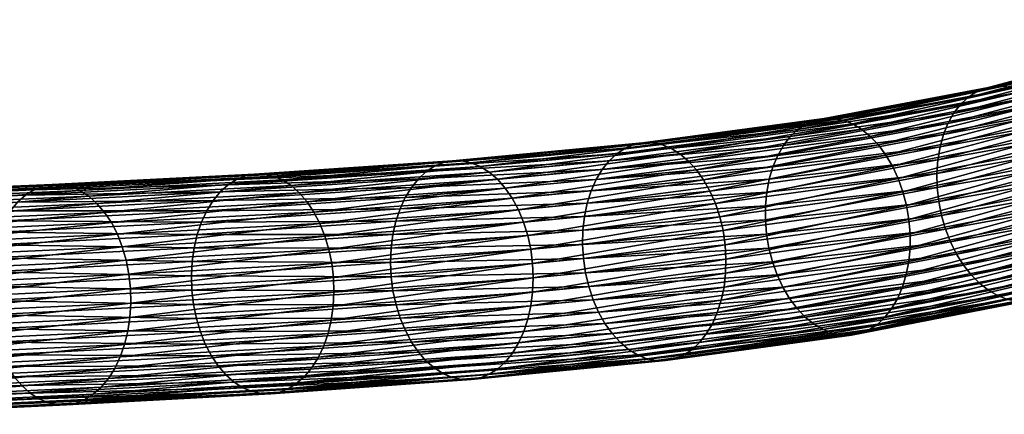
# Model space of a CAD drawing. Header units: centimetres. Extents: x -1886 to 2760, y -2774 to 68.
# Tile 10 of 77: x -0.18 to 1.52, y 50.434 to 51.116. Entities that reach past the tile are written whole.
import ezdxf

# ---------------------------------------------------------------- set-up
doc = ezdxf.new("R2010")
doc.units = ezdxf.units.CM
doc.layers.get('0').update_dxf_attribs({"true_color": 0x086e87})

msp = doc.modelspace()

# ---------------------------------------------------------------- meshes
at = {"color": 9, "true_color": 0xc1c1c1}
mesh = msp.add_polyface(dxfattribs=at)
corners = [(1.9673, 50.8792, -1102.0967), (1.7152, 50.7848, -1101.9059), (1.7039, 50.8054, -1101.9137), (1.9447, 50.9209, -1102.1101), (1.6944, 50.8275, -1101.9208), (1.6867, 50.8506, -1101.927), (1.9551, 50.8993, -1102.1038), (1.9362, 50.9435, -1102.1156), (1.6812, 50.8743, -1101.9324), (1.9298, 50.9668, -1102.1202), (1.6778, 50.8983, -1101.9366), (1.9235, 51.0138, -1102.1263), (1.6766, 50.9222, -1101.9398), (1.6776, 50.9455, -1101.9419), (1.9255, 50.9904, -1102.1238), (1.9238, 51.0368, -1102.1278), (1.6808, 50.9678, -1101.9427), (1.9264, 51.0588, -1102.1282), (1.6862, 50.9887, -1101.9424), (1.9383, 51.0986, -1102.1255), (1.6937, 51.008, -1101.9409), (1.7031, 51.0252, -1101.9382), (1.9313, 51.0795, -1102.1273), (1.9473, 51.1157, -1102.1226), (1.7142, 51.0401, -1101.9343), (1.936, 50.8324, -1101.803), (1.6561, 50.7563, -1101.6053), (1.6523, 50.7338, -1101.604), (1.9327, 50.8101, -1101.8021), (1.6464, 50.7127, -1101.604), (1.9199, 50.7699, -1101.804), (1.6385, 50.6932, -1101.6052), (1.6288, 50.6759, -1101.6077), (1.9273, 50.7891, -1101.8025), (1.6045, 50.6487, -1101.6162), (1.8866, 50.7255, -1101.8154), (1.8994, 50.7378, -1101.8105), (1.4779, 50.6596, -1101.6824), (1.7576, 50.7349, -1101.8796), (1.7738, 50.7232, -1101.8705), (1.4497, 50.6913, -1101.7014), (1.7281, 50.766, -1101.8976), (1.7423, 50.7493, -1101.8888), (1.4632, 50.6743, -1101.692), (1.4376, 50.7105, -1101.7103), (1.4271, 50.7315, -1101.7188), (1.4115, 50.7773, -1101.7333), (1.4183, 50.7539, -1101.7264), (1.4067, 50.8014, -1101.7393), (1.404, 50.8257, -1101.7441), (1.4052, 50.8733, -1101.7504), (1.4035, 50.8498, -1101.7478), (1.409, 50.8959, -1101.7517), (1.4149, 50.917, -1101.7517), (1.4325, 50.9538, -1101.748), (1.4228, 50.9364, -1101.7505), (1.4439, 50.9687, -1101.7444), (1.4568, 50.981, -1101.7395), (1.727, 51.0524, -1101.9294), (1.4861, 50.997, -1101.7269), (1.7563, 51.0686, -1101.9169), (1.7411, 51.062, -1101.9236), (1.4709, 50.9905, -1101.7336), (1.502, 51.0003, -1101.7192), (1.7724, 51.072, -1101.9093), (1.5185, 51.0005, -1101.7108), (1.7891, 51.0723, -1101.9011), (1.5517, 50.9914, -1101.6926), (1.8231, 51.0637, -1101.8835), (1.8061, 51.0696, -1101.8926), (1.5351, 50.9975, -1101.7019), (1.5678, 50.9823, -1101.683), (1.8398, 51.0548, -1101.8744), (1.5834, 50.9702, -1101.6733), (1.856, 51.0431, -1101.8652), (1.6116, 50.9385, -1101.6544), (1.8855, 51.0121, -1101.8474), (1.8713, 51.0288, -1101.8562), (1.5981, 50.9556, -1101.6637), (1.6237, 50.9193, -1101.6454), (1.8984, 50.9932, -1101.839), (1.6342, 50.8983, -1101.637), (1.9192, 50.9505, -1101.8241), (1.643, 50.8759, -1101.6293), (1.6498, 50.8525, -1101.6224), (1.9097, 50.9725, -1101.8312), (1.9268, 50.9274, -1101.8179), (1.6546, 50.8284, -1101.6165), (1.9324, 50.9036, -1101.8125), (1.6573, 50.804, -1101.6117), (1.937, 50.8557, -1101.8051), (1.6578, 50.7799, -1101.6079), (1.9358, 50.8796, -1101.8082)]
mesh.append_faces([[corners[k] for k in face] for face in [(0, 1, 2), (3, 4, 5), (6, 2, 4), (7, 5, 8), (9, 8, 10), (11, 12, 13), (14, 10, 12), (15, 13, 16), (17, 16, 18), (19, 20, 21), (22, 18, 20), (23, 21, 24), (25, 26, 27), (28, 27, 29), (30, 31, 32), (33, 29, 31), (34, 35, 36), (37, 38, 39), (40, 41, 42), (43, 42, 38), (44, 1, 41), (45, 2, 1), (46, 5, 4), (47, 4, 2), (48, 8, 5), (49, 10, 8), (50, 13, 12), (51, 12, 10), (52, 16, 13), (53, 18, 16), (54, 21, 20), (55, 20, 18), (56, 24, 21), (57, 58, 24), (59, 60, 61), (61, 62, 59), (62, 61, 58), (60, 59, 63), (63, 64, 60), (64, 63, 65), (65, 66, 64), (67, 68, 69), (69, 70, 67), (70, 69, 66), (66, 65, 70), (68, 67, 71), (71, 72, 68), (72, 71, 73), (73, 74, 72), (75, 76, 77), (77, 78, 75), (78, 77, 74), (74, 73, 78), (76, 75, 79), (80, 79, 81), (82, 83, 84), (85, 81, 83), (86, 84, 87), (88, 87, 89), (90, 91, 26), (92, 89, 91)]], dxfattribs={"vtx2": -1, "color": 9})
mesh = msp.add_polyface(dxfattribs=at)
corners = [(1.6561, 50.7563, -1101.6053), (1.3551, 50.6978, -1101.4037), (1.3507, 50.6751, -1101.402), (1.6523, 50.7338, -1101.604), (1.3444, 50.6538, -1101.4016), (1.6464, 50.7127, -1101.604), (1.7423, 50.7493, -1101.8888), (1.4632, 50.6743, -1101.692), (1.4497, 50.6913, -1101.7014), (1.7281, 50.766, -1101.8976), (1.4376, 50.7105, -1101.7103), (1.7152, 50.7848, -1101.9059), (1.4271, 50.7315, -1101.7188), (1.128, 50.6745, -1101.5188), (1.6944, 50.8275, -1101.9208), (1.4183, 50.7539, -1101.7264), (1.4115, 50.7773, -1101.7333), (1.7039, 50.8054, -1101.9137), (1.1137, 50.7208, -1101.5344), (1.1199, 50.6972, -1101.527), (1.6867, 50.8506, -1101.927), (1.4067, 50.8014, -1101.7393), (1.6812, 50.8743, -1101.9324), (1.404, 50.8257, -1101.7441), (1.6766, 50.9222, -1101.9398), (1.4035, 50.8498, -1101.7478), (1.4052, 50.8733, -1101.7504), (1.6778, 50.8983, -1101.9366), (1.6776, 50.9455, -1101.9419), (1.409, 50.8959, -1101.7517), (1.6808, 50.9678, -1101.9427), (1.4149, 50.917, -1101.7517), (1.1206, 50.8616, -1101.5553), (1.6937, 51.008, -1101.9409), (1.4228, 50.9364, -1101.7505), (1.4325, 50.9538, -1101.748), (1.6862, 50.9887, -1101.9424), (1.1389, 50.8985, -1101.5521), (1.1289, 50.8811, -1101.5543), (1.7031, 51.0252, -1101.9382), (1.4439, 50.9687, -1101.7444), (1.1506, 50.9135, -1101.5486), (1.7142, 51.0401, -1101.9343), (1.4568, 50.981, -1101.7395), (1.1637, 50.9258, -1101.5438), (1.727, 51.0524, -1101.9294), (1.4709, 50.9905, -1101.7336), (1.193, 50.9417, -1101.5312), (1.4861, 50.997, -1101.7269), (1.1779, 50.9353, -1101.5381), (1.2089, 50.9449, -1101.5234), (1.502, 51.0003, -1101.7192), (1.2251, 50.945, -1101.5149), (1.5185, 51.0005, -1101.7108), (1.2577, 50.9356, -1101.4962), (1.5517, 50.9914, -1101.6926), (1.5351, 50.9975, -1101.7019), (1.2415, 50.9418, -1101.5059), (1.2735, 50.9262, -1101.4863), (1.5678, 50.9823, -1101.683), (1.2885, 50.914, -1101.4762), (1.5834, 50.9702, -1101.6733), (1.3156, 50.8818, -1101.4564), (1.6116, 50.9385, -1101.6544), (1.5981, 50.9556, -1101.6637), (1.3027, 50.8991, -1101.4662), (1.3271, 50.8623, -1101.447), (1.6237, 50.9193, -1101.6454), (1.337, 50.8411, -1101.4381), (1.6342, 50.8983, -1101.637), (1.3513, 50.7947, -1101.4225), (1.6498, 50.8525, -1101.6224), (1.643, 50.8759, -1101.6293), (1.3451, 50.8184, -1101.4299), (1.3554, 50.7704, -1101.4161), (1.6546, 50.8284, -1101.6165), (1.3574, 50.7458, -1101.4108), (1.6573, 50.804, -1101.6117), (1.6578, 50.7799, -1101.6079), (1.3573, 50.7215, -1101.4066)]
mesh.append_faces([[corners[k] for k in face] for face in [(0, 1, 2), (2, 3, 0), (4, 5, 3), (6, 7, 8), (9, 8, 10), (11, 10, 12), (13, 12, 10), (14, 15, 16), (17, 12, 15), (18, 16, 15), (19, 15, 12), (20, 16, 21), (22, 21, 23), (24, 25, 26), (27, 23, 25), (28, 26, 29), (30, 29, 31), (32, 31, 29), (33, 34, 35), (36, 31, 34), (37, 35, 34), (38, 34, 31), (39, 35, 40), (41, 40, 35), (42, 40, 43), (44, 43, 40), (45, 43, 46), (47, 48, 46), (49, 46, 43), (50, 51, 48), (51, 50, 52), (52, 53, 51), (54, 55, 56), (56, 57, 54), (57, 56, 53), (53, 52, 57), (55, 54, 58), (58, 59, 55), (59, 58, 60), (60, 61, 59), (62, 63, 64), (64, 65, 62), (65, 64, 61), (61, 60, 65), (63, 62, 66), (66, 67, 63), (67, 66, 68), (68, 69, 67), (70, 71, 72), (72, 73, 70), (73, 72, 69), (69, 68, 73), (71, 70, 74), (74, 75, 71), (75, 74, 76), (76, 77, 75), (1, 0, 78), (78, 79, 1), (79, 78, 77), (77, 76, 79)]], dxfattribs={"vtx2": -1, "color": 9})
mesh = msp.add_polyface(dxfattribs=at)
corners = [(0.797, 50.6783, -1101.3303), (1.1137, 50.7208, -1101.5344), (1.1199, 50.6972, -1101.527), (1.4183, 50.7539, -1101.7264), (1.4271, 50.7315, -1101.7188), (1.128, 50.6745, -1101.5188), (1.4115, 50.7773, -1101.7333), (1.1096, 50.7451, -1101.5408), (1.4067, 50.8014, -1101.7393), (1.1076, 50.7696, -1101.5461), (1.404, 50.8257, -1101.7441), (0.7935, 50.7027, -1101.337), (0.792, 50.7274, -1101.3428), (0.7953, 50.7757, -1101.3506), (1.1099, 50.8177, -1101.5532), (1.1077, 50.794, -1101.5503), (1.4052, 50.8733, -1101.7504), (1.4035, 50.8498, -1101.7478), (1.1143, 50.8403, -1101.5549), (1.409, 50.8959, -1101.7517), (1.1206, 50.8616, -1101.5553), (0.8001, 50.7984, -1101.3525), (0.8069, 50.8198, -1101.3533), (0.8258, 50.8568, -1101.3505), (1.1389, 50.8985, -1101.5521), (1.1289, 50.8811, -1101.5543), (0.8155, 50.8394, -1101.3525), (1.4228, 50.9364, -1101.7505), (1.4149, 50.917, -1101.7517), (1.4325, 50.9538, -1101.748), (1.1506, 50.9135, -1101.5486), (1.4439, 50.9687, -1101.7444), (1.1637, 50.9258, -1101.5438), (0.8377, 50.8718, -1101.3472), (0.8509, 50.8841, -1101.3425), (0.8804, 50.8999, -1101.33), (1.193, 50.9417, -1101.5312), (1.1779, 50.9353, -1101.5381), (0.8653, 50.8935, -1101.3367), (1.4709, 50.9905, -1101.7336), (1.4568, 50.981, -1101.7395), (1.4861, 50.997, -1101.7269), (1.2089, 50.9449, -1101.5234), (0.8962, 50.903, -1101.3221), (0.9124, 50.903, -1101.3135), (1.2251, 50.945, -1101.5149), (0.9445, 50.8934, -1101.2944), (1.2577, 50.9356, -1101.4962), (1.2415, 50.9418, -1101.5059), (0.9285, 50.8997, -1101.3042), (0.96, 50.8838, -1101.2843), (1.2735, 50.9262, -1101.4863), (0.9747, 50.8714, -1101.2739), (1.2885, 50.914, -1101.4762), (1.0009, 50.8389, -1101.2534), (1.3156, 50.8818, -1101.4564), (1.3027, 50.8991, -1101.4662), (0.9884, 50.8564, -1101.2637), (1.0119, 50.8193, -1101.2437), (1.3271, 50.8623, -1101.447), (1.0212, 50.7979, -1101.2344), (1.337, 50.8411, -1101.4381), (1.0344, 50.7512, -1101.218), (1.3513, 50.7947, -1101.4225), (1.3451, 50.8184, -1101.4299), (1.0288, 50.775, -1101.2258), (1.038, 50.7267, -1101.2113), (1.3554, 50.7704, -1101.4161), (1.0395, 50.702, -1101.2056), (1.3574, 50.7458, -1101.4108), (1.0389, 50.6775, -1101.201), (1.3573, 50.7215, -1101.4066)]
mesh.append_faces([[corners[k] for k in face] for face in [(0, 1, 2), (3, 2, 1), (4, 5, 2), (6, 1, 7), (7, 8, 6), (8, 7, 9), (9, 10, 8), (11, 7, 1), (12, 9, 7), (13, 14, 15), (14, 16, 17), (17, 15, 14), (15, 17, 10), (10, 9, 15), (16, 14, 18), (18, 19, 16), (19, 18, 20), (21, 18, 14), (22, 20, 18), (23, 24, 25), (26, 25, 20), (27, 25, 24), (28, 20, 25), (29, 24, 30), (31, 30, 32), (33, 30, 24), (34, 32, 30), (35, 36, 37), (38, 37, 32), (39, 37, 36), (40, 32, 37), (41, 36, 42), (43, 42, 36), (42, 43, 44), (44, 45, 42), (46, 47, 48), (48, 49, 46), (49, 48, 45), (45, 44, 49), (47, 46, 50), (50, 51, 47), (51, 50, 52), (52, 53, 51), (54, 55, 56), (56, 57, 54), (57, 56, 53), (53, 52, 57), (55, 54, 58), (58, 59, 55), (59, 58, 60), (60, 61, 59), (62, 63, 64), (64, 65, 62), (65, 64, 61), (61, 60, 65), (63, 62, 66), (66, 67, 63), (67, 66, 68), (68, 69, 67), (70, 71, 69), (69, 68, 70)]], dxfattribs={"vtx2": -1, "color": 9})
mesh = msp.add_polyface(dxfattribs=at)
corners = [(0.4605, 50.6961, -1101.1342), (0.792, 50.7274, -1101.3428), (0.7935, 50.7027, -1101.337), (1.1137, 50.7208, -1101.5344), (0.797, 50.6783, -1101.3303), (1.1096, 50.7451, -1101.5408), (0.4646, 50.7446, -1101.1426), (0.7953, 50.7757, -1101.3506), (0.7926, 50.7519, -1101.3473), (1.1077, 50.794, -1101.5503), (0.4615, 50.7207, -1101.139), (1.1076, 50.7696, -1101.5461), (0.4698, 50.7674, -1101.1448), (0.8001, 50.7984, -1101.3525), (0.4769, 50.7888, -1101.1456), (0.8069, 50.8198, -1101.3533), (1.1099, 50.8177, -1101.5532), (1.1143, 50.8403, -1101.5549), (0.4964, 50.8259, -1101.1432), (0.8258, 50.8568, -1101.3505), (0.8155, 50.8394, -1101.3525), (0.4859, 50.8084, -1101.1451), (1.1289, 50.8811, -1101.5543), (1.1206, 50.8616, -1101.5553), (0.5086, 50.8408, -1101.14), (0.8377, 50.8718, -1101.3472), (0.5219, 50.8531, -1101.1355), (0.8509, 50.8841, -1101.3425), (1.1389, 50.8985, -1101.5521), (1.1506, 50.9135, -1101.5486), (0.5516, 50.8689, -1101.123), (0.8804, 50.8999, -1101.33), (0.8653, 50.8935, -1101.3367), (0.5364, 50.8625, -1101.1298), (1.1779, 50.9353, -1101.5381), (1.1637, 50.9258, -1101.5438), (0.5674, 50.872, -1101.1151), (0.8962, 50.903, -1101.3221), (0.5835, 50.8718, -1101.1064), (0.9124, 50.903, -1101.3135), (1.193, 50.9417, -1101.5312), (0.6154, 50.862, -1101.0872), (0.9445, 50.8934, -1101.2944), (0.9285, 50.8997, -1101.3042), (0.5996, 50.8685, -1101.097), (0.6306, 50.8524, -1101.0769), (0.96, 50.8838, -1101.2843), (0.6451, 50.8398, -1101.0664), (0.9747, 50.8714, -1101.2739), (0.6706, 50.8071, -1101.0454), (1.0009, 50.8389, -1101.2534), (0.9884, 50.8564, -1101.2637), (0.6585, 50.8247, -1101.0558), (0.6813, 50.7873, -1101.0354), (1.0119, 50.8193, -1101.2437), (0.6902, 50.7657, -1101.0259), (1.0212, 50.7979, -1101.2344), (0.7026, 50.7188, -1101.0089), (1.0344, 50.7512, -1101.218), (1.0288, 50.775, -1101.2258), (0.6974, 50.7428, -1101.017), (0.7057, 50.6942, -1101.0018), (1.038, 50.7267, -1101.2113), (0.7068, 50.6694, -1100.9958), (1.0395, 50.702, -1101.2056), (0.3591, 50.6946, -1100.7949)]
mesh.append_faces([[corners[k] for k in face] for face in [(0, 1, 2), (3, 4, 2), (5, 2, 1), (6, 7, 8), (9, 8, 7), (10, 8, 1), (8, 9, 11), (11, 1, 8), (12, 13, 7), (13, 12, 14), (14, 15, 13), (16, 7, 13), (17, 13, 15), (18, 19, 20), (20, 21, 18), (22, 20, 19), (21, 20, 15), (15, 14, 21), (23, 15, 20), (19, 18, 24), (24, 25, 19), (25, 24, 26), (26, 27, 25), (28, 19, 25), (29, 25, 27), (30, 31, 32), (32, 33, 30), (34, 32, 31), (33, 32, 27), (27, 26, 33), (35, 27, 32), (31, 30, 36), (36, 37, 31), (37, 36, 38), (38, 39, 37), (40, 31, 37), (41, 42, 43), (43, 44, 41), (44, 43, 39), (39, 38, 44), (42, 41, 45), (45, 46, 42), (46, 45, 47), (47, 48, 46), (49, 50, 51), (51, 52, 49), (52, 51, 48), (48, 47, 52), (50, 49, 53), (53, 54, 50), (54, 53, 55), (55, 56, 54), (57, 58, 59), (59, 60, 57), (60, 59, 56), (56, 55, 60), (58, 57, 61), (61, 62, 58), (63, 64, 62), (65, 57, 60)]], dxfattribs={"vtx2": -1, "color": 9})
mesh = msp.add_polyface(dxfattribs=at)
corners = [(0.7926, 50.7519, -1101.3473), (0.4615, 50.7207, -1101.139), (0.4646, 50.7446, -1101.1426), (0.792, 50.7274, -1101.3428), (0.4605, 50.6961, -1101.1342), (0.7953, 50.7757, -1101.3506), (0.4698, 50.7674, -1101.1448), (0.1214, 50.7216, -1100.9292), (0.118, 50.6976, -1100.9254), (0.1268, 50.7445, -1100.9315), (0.1342, 50.7659, -1100.9326), (0.4769, 50.7888, -1101.1456), (0.1542, 50.803, -1100.9304), (0.4964, 50.8259, -1101.1432), (0.4859, 50.8084, -1101.1451), (0.1434, 50.7856, -1100.9323), (0.1665, 50.818, -1100.9274), (0.5086, 50.8408, -1101.14), (0.18, 50.8302, -1100.923), (0.5219, 50.8531, -1101.1355), (0.2099, 50.8459, -1100.9105), (0.5516, 50.8689, -1101.123), (0.5364, 50.8625, -1101.1298), (0.1946, 50.8396, -1100.9174), (-0.1396, 50.8281, -1100.6936), (0.2258, 50.8489, -1100.9027), (0.5674, 50.872, -1101.1151), (-0.1237, 50.8311, -1100.6858), (0.2418, 50.8487, -1100.894), (0.5835, 50.8718, -1101.1064), (-0.1075, 50.8308, -1100.6771), (0.2736, 50.8387, -1100.8745), (0.6154, 50.862, -1101.0872), (0.5996, 50.8685, -1101.097), (0.2579, 50.8453, -1100.8845), (-0.0757, 50.8206, -1100.6576), (-0.0915, 50.8273, -1100.6676), (0.2887, 50.829, -1100.8641), (0.6306, 50.8524, -1101.0769), (-0.0606, 50.8108, -1100.6472), (0.303, 50.8163, -1100.8535), (0.6451, 50.8398, -1101.0664), (-0.0464, 50.7981, -1100.6365), (0.3282, 50.7833, -1100.8323), (0.6706, 50.8071, -1101.0454), (0.6585, 50.8247, -1101.0558), (0.3163, 50.801, -1100.8428), (-0.0214, 50.7649, -1100.615), (-0.0332, 50.7827, -1100.6257), (0.3386, 50.7634, -1100.822), (0.6813, 50.7873, -1101.0354), (-0.0111, 50.7449, -1100.6047), (0.3473, 50.7418, -1100.8124), (0.6902, 50.7657, -1101.0259), (-0.0026, 50.7231, -1100.5948), (0.6974, 50.7428, -1101.017), (0.3541, 50.7187, -1100.8032), (0.3591, 50.6946, -1100.7949), (0.0041, 50.6999, -1100.5857)]
mesh.append_faces([[corners[k] for k in face] for face in [(0, 1, 2), (3, 4, 1), (5, 2, 6), (7, 2, 1), (1, 8, 7), (8, 1, 4), (2, 7, 9), (9, 6, 2), (6, 9, 10), (10, 11, 6), (12, 13, 14), (14, 15, 12), (15, 14, 11), (11, 10, 15), (13, 12, 16), (16, 17, 13), (17, 16, 18), (18, 19, 17), (20, 21, 22), (22, 23, 20), (23, 22, 19), (19, 18, 23), (24, 20, 23), (21, 20, 25), (25, 26, 21), (27, 25, 20), (26, 25, 28), (28, 29, 26), (30, 28, 25), (31, 32, 33), (33, 34, 31), (34, 33, 29), (29, 28, 34), (35, 31, 34), (36, 34, 28), (32, 31, 37), (37, 38, 32), (39, 37, 31), (38, 37, 40), (40, 41, 38), (42, 40, 37), (43, 44, 45), (45, 46, 43), (46, 45, 41), (41, 40, 46), (47, 43, 46), (46, 48, 47), (48, 46, 40), (44, 43, 49), (49, 50, 44), (43, 47, 51), (51, 49, 43), (50, 49, 52), (52, 53, 50), (49, 51, 54), (54, 52, 49), (55, 56, 57), (56, 55, 53), (53, 52, 56), (58, 56, 52), (52, 54, 58)]], dxfattribs={"vtx2": -1, "color": 9})
mesh = msp.add_polyface(dxfattribs=at)
corners = [(-0.2294, 50.7039, -1100.7114), (0.1214, 50.7216, -1100.9292), (0.118, 50.6976, -1100.9254), (-0.2238, 50.7268, -1100.714), (0.1268, 50.7445, -1100.9315), (-0.2162, 50.7483, -1100.7151), (0.1342, 50.7659, -1100.9326), (-0.577, 50.7116, -1100.4929), (-0.5692, 50.733, -1100.4943), (-0.5486, 50.7702, -1100.4926), (-0.1958, 50.7854, -1100.7133), (-0.2068, 50.7679, -1100.7148), (-0.5597, 50.7527, -1100.494), (0.1542, 50.803, -1100.9304), (0.1434, 50.7856, -1100.9323), (-0.1834, 50.8004, -1100.7102), (0.1665, 50.818, -1100.9274), (-0.1697, 50.8126, -1100.7058), (0.18, 50.8302, -1100.923), (-0.536, 50.7851, -1100.4896), (-0.5222, 50.7973, -1100.4854), (-0.4918, 50.8128, -1100.4731), (-0.1396, 50.8281, -1100.6936), (-0.155, 50.8219, -1100.7003), (-0.5073, 50.8066, -1100.4799), (0.1946, 50.8396, -1100.9174), (0.2099, 50.8459, -1100.9105), (-0.1237, 50.8311, -1100.6858), (0.2258, 50.8489, -1100.9027), (-0.1075, 50.8308, -1100.6771), (-0.4758, 50.8157, -1100.4655), (-0.4595, 50.8153, -1100.4568), (-0.4275, 50.805, -1100.4374), (-0.0757, 50.8206, -1100.6576), (-0.0915, 50.8273, -1100.6676), (-0.4433, 50.8117, -1100.4474), (0.2579, 50.8453, -1100.8845), (0.2418, 50.8487, -1100.894), (0.2736, 50.8387, -1100.8745), (-0.0606, 50.8108, -1100.6472), (0.2887, 50.829, -1100.8641), (-0.0464, 50.7981, -1100.6365), (-0.4124, 50.7951, -1100.427), (-0.3981, 50.7822, -1100.4163), (-0.3731, 50.7488, -1100.3948), (-0.0214, 50.7649, -1100.615), (-0.0332, 50.7827, -1100.6257), (-0.3849, 50.7667, -1100.4055), (0.303, 50.8163, -1100.8535), (-0.3629, 50.7287, -1100.3844), (-0.0111, 50.7449, -1100.6047), (-0.3543, 50.7069, -1100.3745), (-0.0026, 50.7231, -1100.5948), (-0.3477, 50.6836, -1100.3652), (0.0041, 50.6999, -1100.5857)]
mesh.append_faces([[corners[k] for k in face] for face in [(0, 1, 2), (1, 0, 3), (3, 4, 1), (4, 3, 5), (5, 6, 4), (7, 3, 0), (3, 7, 8), (8, 5, 3), (9, 10, 11), (11, 12, 9), (12, 11, 5), (5, 8, 12), (10, 13, 14), (14, 11, 10), (11, 14, 6), (6, 5, 11), (13, 10, 15), (15, 16, 13), (16, 15, 17), (17, 18, 16), (10, 9, 19), (19, 15, 10), (15, 19, 20), (20, 17, 15), (21, 22, 23), (23, 24, 21), (24, 23, 17), (17, 20, 24), (25, 23, 22), (23, 25, 18), (18, 17, 23), (26, 22, 27), (28, 27, 29), (22, 21, 30), (30, 27, 22), (27, 30, 31), (31, 29, 27), (32, 33, 34), (34, 35, 32), (35, 34, 29), (29, 31, 35), (36, 34, 33), (37, 29, 34), (38, 33, 39), (40, 39, 41), (33, 32, 42), (42, 39, 33), (39, 42, 43), (43, 41, 39), (44, 45, 46), (46, 47, 44), (47, 46, 41), (41, 43, 47), (48, 41, 46), (45, 44, 49), (49, 50, 45), (50, 49, 51), (51, 52, 50), (53, 54, 52), (52, 51, 53)]], dxfattribs={"vtx2": -1, "color": 9})
mesh = msp.add_polyface(dxfattribs=at)
corners = [(1.6523, 50.7338, -1101.604), (1.3507, 50.6751, -1101.402), (1.3444, 50.6538, -1101.4016), (1.0314, 50.6309, -1101.1958), (1.3551, 50.6978, -1101.4037), (1.0246, 50.6095, -1101.1951), (1.0056, 50.5725, -1101.1979), (1.3261, 50.6169, -1101.4048), (1.3361, 50.6343, -1101.4026), (1.016, 50.59, -1101.1958), (1.6288, 50.6759, -1101.6077), (1.6385, 50.6932, -1101.6052), (1.6464, 50.7127, -1101.604), (1.9105, 50.7526, -1101.8066), (1.6174, 50.661, -1101.6113), (1.3144, 50.602, -1101.4083), (1.8994, 50.7378, -1101.8105), (1.6045, 50.6487, -1101.6162), (1.3014, 50.5897, -1101.413), (0.9937, 50.5576, -1101.2012), (0.9805, 50.5453, -1101.2058), (0.951, 50.5295, -1101.2185), (1.272, 50.5739, -1101.4257), (1.2871, 50.5803, -1101.4188), (0.9662, 50.5359, -1101.2117), (1.5752, 50.6328, -1101.6289), (1.8573, 50.7094, -1101.8281), (1.8725, 50.716, -1101.8213), (1.5904, 50.6392, -1101.6221), (1.8866, 50.7255, -1101.8154), (1.5593, 50.6295, -1101.6365), (1.8412, 50.706, -1101.8356), (1.2561, 50.5707, -1101.4335), (1.5428, 50.6293, -1101.6449), (1.8245, 50.7057, -1101.8438), (1.2399, 50.5706, -1101.442), (0.9352, 50.5264, -1101.2263), (1.5096, 50.6384, -1101.6631), (1.7905, 50.7143, -1101.8613), (1.8075, 50.7084, -1101.8524), (1.5262, 50.6323, -1101.6538), (1.2073, 50.5801, -1101.4607), (1.2235, 50.5738, -1101.4512), (1.4934, 50.6476, -1101.6727), (1.7738, 50.7232, -1101.8705), (1.1915, 50.5894, -1101.4707), (1.4779, 50.6596, -1101.6824), (1.1765, 50.6017, -1101.4807), (1.7576, 50.7349, -1101.8796), (1.4632, 50.6743, -1101.692), (1.1494, 50.6339, -1101.5005), (1.4497, 50.6913, -1101.7014), (1.1623, 50.6166, -1101.4907), (1.1379, 50.6533, -1101.5099), (1.4376, 50.7105, -1101.7103), (1.128, 50.6745, -1101.5188), (1.0362, 50.6536, -1101.1978), (1.3573, 50.7215, -1101.4066), (1.0389, 50.6775, -1101.201)]
mesh.append_faces([[corners[k] for k in face] for face in [(0, 1, 2), (3, 1, 4), (5, 2, 1), (6, 7, 8), (9, 8, 2), (7, 10, 11), (11, 8, 7), (8, 11, 12), (12, 2, 8), (13, 10, 14), (10, 7, 15), (15, 14, 10), (16, 14, 17), (14, 15, 18), (18, 17, 14), (19, 15, 7), (20, 18, 15), (21, 22, 23), (24, 23, 18), (25, 26, 27), (27, 28, 25), (28, 27, 29), (29, 17, 28), (22, 25, 28), (28, 23, 22), (23, 28, 17), (17, 18, 23), (26, 25, 30), (30, 31, 26), (25, 22, 32), (32, 30, 25), (31, 30, 33), (33, 34, 31), (30, 32, 35), (35, 33, 30), (36, 32, 22), (37, 38, 39), (39, 40, 37), (40, 39, 34), (34, 33, 40), (41, 37, 40), (40, 42, 41), (42, 40, 33), (33, 35, 42), (38, 37, 43), (43, 44, 38), (37, 41, 45), (45, 43, 37), (44, 43, 46), (43, 45, 47), (47, 46, 43), (48, 46, 49), (50, 51, 49), (49, 52, 50), (52, 49, 46), (46, 47, 52), (51, 50, 53), (53, 54, 51), (54, 53, 55), (56, 4, 57), (57, 58, 56)]], dxfattribs={"vtx2": -1, "color": 9})
mesh = msp.add_polyface(dxfattribs=at)
corners = [(1.0362, 50.6536, -1101.1978), (0.7027, 50.6209, -1100.9874), (0.6975, 50.598, -1100.9852), (1.0314, 50.6309, -1101.1958), (0.6904, 50.5766, -1100.9844), (1.0246, 50.6095, -1101.1951), (1.3551, 50.6978, -1101.4037), (1.3507, 50.6751, -1101.402), (0.6709, 50.5396, -1100.9867), (1.0056, 50.5725, -1101.1979), (1.016, 50.59, -1101.1958), (0.6815, 50.557, -1100.9849), (1.3361, 50.6343, -1101.4026), (1.3444, 50.6538, -1101.4016), (0.6588, 50.5246, -1100.99), (0.9937, 50.5576, -1101.2012), (0.6454, 50.5124, -1100.9945), (0.9805, 50.5453, -1101.2058), (1.3261, 50.6169, -1101.4048), (1.3144, 50.602, -1101.4083), (0.6157, 50.4967, -1101.0071), (0.951, 50.5295, -1101.2185), (0.9662, 50.5359, -1101.2117), (0.6309, 50.503, -1101.0002), (1.2871, 50.5803, -1101.4188), (1.3014, 50.5897, -1101.413), (0.5999, 50.4936, -1101.0149), (0.9352, 50.5264, -1101.2263), (0.5838, 50.4938, -1101.0236), (0.9191, 50.5265, -1101.2349), (1.272, 50.5739, -1101.4257), (1.2561, 50.5707, -1101.4335), (1.2399, 50.5706, -1101.442), (0.5519, 50.5037, -1101.0428), (0.8869, 50.5362, -1101.254), (0.9029, 50.5298, -1101.2441), (1.2073, 50.5801, -1101.4607), (1.2235, 50.5738, -1101.4512), (0.5677, 50.4972, -1101.033), (0.5367, 50.5133, -1101.0532), (0.8715, 50.5457, -1101.2642), (0.5222, 50.5258, -1101.0637), (0.8568, 50.5581, -1101.2744), (1.1915, 50.5894, -1101.4707), (1.1765, 50.6017, -1101.4807), (0.4967, 50.5586, -1101.0846), (0.8306, 50.5906, -1101.2949), (0.843, 50.5732, -1101.2848), (1.1494, 50.6339, -1101.5005), (1.1623, 50.6166, -1101.4907), (0.5088, 50.541, -1101.0742), (0.8196, 50.6102, -1101.3047), (1.1379, 50.6533, -1101.5099), (0.8102, 50.6316, -1101.314), (1.128, 50.6745, -1101.5188), (1.1199, 50.6972, -1101.527), (0.8027, 50.6544, -1101.3225), (0.797, 50.6783, -1101.3303), (1.038, 50.7267, -1101.2113), (0.7057, 50.6942, -1101.0018), (0.7068, 50.6694, -1100.9958), (1.0389, 50.6775, -1101.201), (0.7058, 50.6448, -1100.991), (1.0395, 50.702, -1101.2056)]
mesh.append_faces([[corners[k] for k in face] for face in [(0, 1, 2), (2, 3, 0), (3, 2, 4), (4, 5, 3), (6, 0, 3), (7, 3, 5), (8, 9, 10), (10, 11, 8), (12, 10, 9), (11, 10, 5), (5, 4, 11), (13, 5, 10), (9, 8, 14), (14, 15, 9), (15, 14, 16), (16, 17, 15), (18, 9, 15), (19, 15, 17), (20, 21, 22), (22, 23, 20), (24, 22, 21), (23, 22, 17), (17, 16, 23), (25, 17, 22), (21, 20, 26), (26, 27, 21), (28, 29, 27), (30, 21, 27), (31, 27, 29), (29, 32, 31), (33, 34, 35), (34, 36, 37), (37, 35, 34), (38, 35, 29), (35, 37, 32), (32, 29, 35), (39, 40, 34), (41, 42, 40), (36, 34, 40), (40, 43, 36), (43, 40, 42), (42, 44, 43), (45, 46, 47), (46, 48, 49), (49, 47, 46), (50, 47, 42), (47, 49, 44), (44, 42, 47), (48, 46, 51), (51, 52, 48), (52, 51, 53), (53, 54, 52), (55, 56, 57), (56, 55, 54), (54, 53, 56), (58, 59, 60), (1, 0, 61), (61, 62, 1), (62, 61, 63), (63, 60, 62)]], dxfattribs={"vtx2": -1, "color": 9})
mesh = msp.add_polyface(dxfattribs=at)
corners = [(0.0069, 50.5772, -1100.5543), (-0.3454, 50.5606, -1100.3335), (-0.3512, 50.5376, -1100.3309), (0.0013, 50.5543, -1100.5518), (-0.3589, 50.5161, -1100.3296), (-0.0063, 50.5328, -1100.5507), (-0.3796, 50.479, -1100.3313), (-0.0267, 50.4957, -1100.5525), (-0.0157, 50.5131, -1100.5509), (-0.3684, 50.4965, -1100.3298), (-0.3922, 50.4641, -1100.3342), (-0.0391, 50.4808, -1100.5555), (-0.406, 50.4519, -1100.3385), (-0.0528, 50.4686, -1100.5599), (-0.4364, 50.4365, -1100.3507), (-0.0829, 50.4531, -1100.5723), (-0.0675, 50.4593, -1100.5654), (-0.4208, 50.4427, -1100.344), (-0.4524, 50.4336, -1100.3585), (-0.0989, 50.4501, -1100.58), (-0.4687, 50.434, -1100.3671), (-0.115, 50.4504, -1100.5887), (-0.5006, 50.4444, -1100.3865), (-0.1468, 50.4607, -1100.6082), (-0.1311, 50.454, -1100.5981), (-0.4848, 50.4376, -1100.3765), (-0.5158, 50.4544, -1100.397), (-0.1619, 50.4705, -1100.6187), (-0.5301, 50.4672, -1100.4077), (-0.1761, 50.4833, -1100.6294), (-0.5551, 50.5006, -1100.4292), (-0.2011, 50.5165, -1100.6508), (-0.1893, 50.4987, -1100.6401), (-0.5433, 50.4827, -1100.4185), (0.1407, 50.5547, -1100.8798), (-0.2114, 50.5365, -1100.6611), (-0.2199, 50.5582, -1100.6709), (-0.5653, 50.5207, -1100.4395), (-0.5738, 50.5425, -1100.4495), (-0.5852, 50.59, -1100.4672), (-0.2314, 50.6055, -1100.6885), (-0.2266, 50.5813, -1100.6802), (-0.5805, 50.5657, -1100.4586), (0.1252, 50.5994, -1100.8986), (0.1321, 50.5764, -1100.8895), (0.1203, 50.6235, -1100.9069), (-0.234, 50.6302, -1100.6959), (0.1174, 50.6482, -1100.9142), (-0.2346, 50.6552, -1100.7023), (-0.5877, 50.6148, -1100.4746), (-0.5882, 50.6398, -1100.4811), (-0.5828, 50.6886, -1100.4904), (-0.2294, 50.7039, -1100.7114), (-0.233, 50.6799, -1100.7075), (-0.5865, 50.6646, -1100.4863), (0.118, 50.6976, -1100.9254), (0.1167, 50.673, -1100.9204), (-0.343, 50.6593, -1100.3568), (0.0089, 50.6757, -1100.5773), (0.0041, 50.6999, -1100.5857), (-0.3477, 50.6836, -1100.3652), (-0.6886, 50.5926, -1100.1206), (-0.34, 50.6094, -1100.3428), (-0.3405, 50.6345, -1100.3492), (0.0115, 50.6509, -1100.5698), (0.0121, 50.626, -1100.5635), (0.0105, 50.6012, -1100.5582), (-0.3417, 50.5847, -1100.3375), (-0.6903, 50.5678, -1100.1152)]
mesh.append_faces([[corners[k] for k in face] for face in [(0, 1, 2), (2, 3, 0), (3, 2, 4), (4, 5, 3), (6, 7, 8), (8, 9, 6), (9, 8, 5), (5, 4, 9), (7, 6, 10), (10, 11, 7), (11, 10, 12), (12, 13, 11), (14, 15, 16), (16, 17, 14), (17, 16, 13), (13, 12, 17), (15, 14, 18), (18, 19, 15), (19, 18, 20), (20, 21, 19), (22, 23, 24), (24, 25, 22), (25, 24, 21), (21, 20, 25), (23, 22, 26), (26, 27, 23), (27, 26, 28), (28, 29, 27), (30, 31, 32), (32, 33, 30), (33, 32, 29), (29, 28, 33), (34, 35, 36), (31, 30, 37), (37, 35, 31), (35, 37, 38), (38, 36, 35), (39, 40, 41), (42, 41, 36), (43, 41, 40), (44, 36, 41), (45, 40, 46), (47, 46, 48), (49, 46, 40), (50, 48, 46), (51, 52, 53), (54, 53, 48), (55, 53, 52), (56, 48, 53), (57, 58, 59), (59, 60, 57), (61, 62, 63), (58, 57, 63), (63, 64, 58), (64, 63, 62), (62, 65, 64), (1, 0, 66), (66, 67, 1), (68, 67, 62), (67, 66, 65), (65, 62, 67)]], dxfattribs={"vtx2": -1, "color": 9})
mesh = msp.add_polyface(dxfattribs=at)
corners = [(0.3579, 50.5963, -1100.7727), (0.0069, 50.5772, -1100.5543), (0.0013, 50.5543, -1100.5518), (0.3525, 50.5734, -1100.7703), (-0.0063, 50.5328, -1100.5507), (0.3451, 50.552, -1100.7692), (-0.0267, 50.4957, -1100.5525), (0.3251, 50.5149, -1100.7712), (0.3359, 50.5324, -1100.7695), (-0.0157, 50.5131, -1100.5509), (-0.0391, 50.4808, -1100.5555), (0.3128, 50.5, -1100.7744), (-0.0528, 50.4686, -1100.5599), (0.2993, 50.4878, -1100.7788), (-0.0829, 50.4531, -1100.5723), (0.2694, 50.4722, -1100.7913), (0.2847, 50.4784, -1100.7845), (-0.0675, 50.4593, -1100.5654), (-0.0989, 50.4501, -1100.58), (0.2536, 50.4692, -1100.7991), (-0.115, 50.4504, -1100.5887), (0.2375, 50.4694, -1100.8079), (-0.1468, 50.4607, -1100.6082), (0.2057, 50.4795, -1100.8273), (0.2214, 50.4729, -1100.8173), (-0.1311, 50.454, -1100.5981), (-0.1619, 50.4705, -1100.6187), (0.1906, 50.4892, -1100.8376), (0.5367, 50.5133, -1101.0532), (0.1763, 50.5019, -1100.8484), (-0.1761, 50.4833, -1100.6294), (0.5088, 50.541, -1101.0742), (0.163, 50.5172, -1100.859), (0.1511, 50.5349, -1100.8695), (0.5222, 50.5258, -1101.0637), (-0.2011, 50.5165, -1100.6508), (-0.1893, 50.4987, -1100.6401), (0.4967, 50.5586, -1101.0846), (0.1407, 50.5547, -1100.8798), (-0.2114, 50.5365, -1100.6611), (0.4861, 50.5784, -1101.0946), (0.1321, 50.5764, -1100.8895), (-0.2199, 50.5582, -1100.6709), (0.4699, 50.6228, -1101.113), (0.1252, 50.5994, -1100.8986), (0.1203, 50.6235, -1100.9069), (0.4771, 50.5999, -1101.1041), (-0.2314, 50.6055, -1100.6885), (-0.2266, 50.5813, -1100.6802), (0.4647, 50.6468, -1101.1211), (0.1174, 50.6482, -1100.9142), (-0.234, 50.6302, -1100.6959), (0.4616, 50.6714, -1101.1282), (0.1167, 50.673, -1100.9204), (-0.2346, 50.6552, -1100.7023), (0.4605, 50.6961, -1101.1342), (0.118, 50.6976, -1100.9254), (-0.233, 50.6799, -1100.7075), (0.0089, 50.6757, -1100.5773), (0.3591, 50.6946, -1100.7949), (0.3541, 50.7187, -1100.8032), (0.0041, 50.6999, -1100.5857), (0.0115, 50.6509, -1100.5698), (0.3619, 50.6699, -1100.7877), (0.0121, 50.626, -1100.5635), (0.3627, 50.645, -1100.7815), (0.3613, 50.6203, -1100.7764), (0.0105, 50.6012, -1100.5582)]
mesh.append_faces([[corners[k] for k in face] for face in [(0, 1, 2), (2, 3, 0), (3, 2, 4), (4, 5, 3), (6, 7, 8), (8, 9, 6), (9, 8, 5), (5, 4, 9), (7, 6, 10), (10, 11, 7), (11, 10, 12), (12, 13, 11), (14, 15, 16), (16, 17, 14), (17, 16, 13), (13, 12, 17), (15, 14, 18), (18, 19, 15), (19, 18, 20), (20, 21, 19), (22, 23, 24), (24, 25, 22), (25, 24, 21), (21, 20, 25), (23, 22, 26), (26, 27, 23), (28, 27, 29), (27, 26, 30), (30, 29, 27), (31, 32, 33), (34, 29, 32), (35, 33, 32), (32, 36, 35), (36, 32, 29), (29, 30, 36), (37, 33, 38), (33, 35, 39), (39, 38, 33), (40, 38, 41), (42, 41, 38), (43, 44, 45), (46, 41, 44), (47, 45, 44), (48, 44, 41), (49, 45, 50), (51, 50, 45), (52, 50, 53), (54, 53, 50), (55, 53, 56), (57, 56, 53), (58, 59, 60), (60, 61, 58), (59, 58, 62), (62, 63, 59), (63, 62, 64), (64, 65, 63), (1, 0, 66), (66, 67, 1), (67, 66, 65), (65, 64, 67)]], dxfattribs={"vtx2": -1, "color": 9})
mesh = msp.add_polyface(dxfattribs=at)
corners = [(0.9352, 50.5264, -1101.2263), (0.5999, 50.4936, -1101.0149), (0.5838, 50.4938, -1101.0236), (0.9029, 50.5298, -1101.2441), (0.5677, 50.4972, -1101.033), (0.5519, 50.5037, -1101.0428), (0.9191, 50.5265, -1101.2349), (0.8869, 50.5362, -1101.254), (0.5367, 50.5133, -1101.0532), (0.8715, 50.5457, -1101.2642), (0.5222, 50.5258, -1101.0637), (0.843, 50.5732, -1101.2848), (0.5088, 50.541, -1101.0742), (0.4967, 50.5586, -1101.0846), (0.8568, 50.5581, -1101.2744), (0.8306, 50.5906, -1101.2949), (0.4861, 50.5784, -1101.0946), (0.8196, 50.6102, -1101.3047), (0.4771, 50.5999, -1101.1041), (0.8102, 50.6316, -1101.314), (0.4647, 50.6468, -1101.1211), (0.797, 50.6783, -1101.3303), (0.8027, 50.6544, -1101.3225), (0.4699, 50.6228, -1101.113), (0.4616, 50.6714, -1101.1282), (0.7935, 50.7027, -1101.337), (0.4605, 50.6961, -1101.1342), (0.7027, 50.6209, -1100.9874), (0.3579, 50.5963, -1100.7727), (0.3525, 50.5734, -1100.7703), (0.6975, 50.598, -1100.9852), (0.3451, 50.552, -1100.7692), (0.6904, 50.5766, -1100.9844), (0.3251, 50.5149, -1100.7712), (0.6709, 50.5396, -1100.9867), (0.6815, 50.557, -1100.9849), (0.3359, 50.5324, -1100.7695), (0.3128, 50.5, -1100.7744), (0.6588, 50.5246, -1100.99), (0.2993, 50.4878, -1100.7788), (0.6454, 50.5124, -1100.9945), (0.2694, 50.4722, -1100.7913), (0.6157, 50.4967, -1101.0071), (0.6309, 50.503, -1101.0002), (0.2847, 50.4784, -1100.7845), (0.2536, 50.4692, -1100.7991), (0.2375, 50.4694, -1100.8079), (0.2057, 50.4795, -1100.8273), (0.2214, 50.4729, -1100.8173), (0.1906, 50.4892, -1100.8376), (0.1763, 50.5019, -1100.8484), (0.1511, 50.5349, -1100.8695), (0.163, 50.5172, -1100.859), (0.1407, 50.5547, -1100.8798), (0.1321, 50.5764, -1100.8895), (0.1203, 50.6235, -1100.9069), (0.1252, 50.5994, -1100.8986), (0.1174, 50.6482, -1100.9142), (0.1167, 50.673, -1100.9204), (0.7026, 50.7188, -1101.0089), (0.3591, 50.6946, -1100.7949), (0.3619, 50.6699, -1100.7877), (0.7057, 50.6942, -1101.0018), (0.3627, 50.645, -1100.7815), (0.7068, 50.6694, -1100.9958), (0.7058, 50.6448, -1100.991), (0.3613, 50.6203, -1100.7764)]
mesh.append_faces([[corners[k] for k in face] for face in [(0, 1, 2), (3, 4, 5), (6, 2, 4), (7, 5, 8), (9, 8, 10), (11, 12, 13), (14, 10, 12), (15, 13, 16), (16, 17, 15), (17, 16, 18), (18, 19, 17), (20, 21, 22), (22, 23, 20), (23, 22, 19), (19, 18, 23), (21, 20, 24), (24, 25, 21), (25, 24, 26), (27, 28, 29), (29, 30, 27), (30, 29, 31), (31, 32, 30), (33, 34, 35), (35, 36, 33), (36, 35, 32), (32, 31, 36), (34, 33, 37), (37, 38, 34), (38, 37, 39), (39, 40, 38), (41, 42, 43), (43, 44, 41), (44, 43, 40), (40, 39, 44), (42, 41, 45), (45, 1, 42), (1, 45, 46), (46, 2, 1), (47, 5, 4), (4, 48, 47), (48, 4, 2), (2, 46, 48), (5, 47, 49), (49, 8, 5), (50, 10, 8), (51, 13, 12), (52, 12, 10), (53, 16, 13), (54, 18, 16), (55, 20, 23), (56, 23, 18), (57, 24, 20), (58, 26, 24), (59, 60, 61), (61, 62, 59), (62, 61, 63), (63, 64, 62), (28, 27, 65), (65, 66, 28), (66, 65, 64), (64, 63, 66)]], dxfattribs={"vtx2": -1, "color": 9})

doc.saveas('drawing.dxf')
